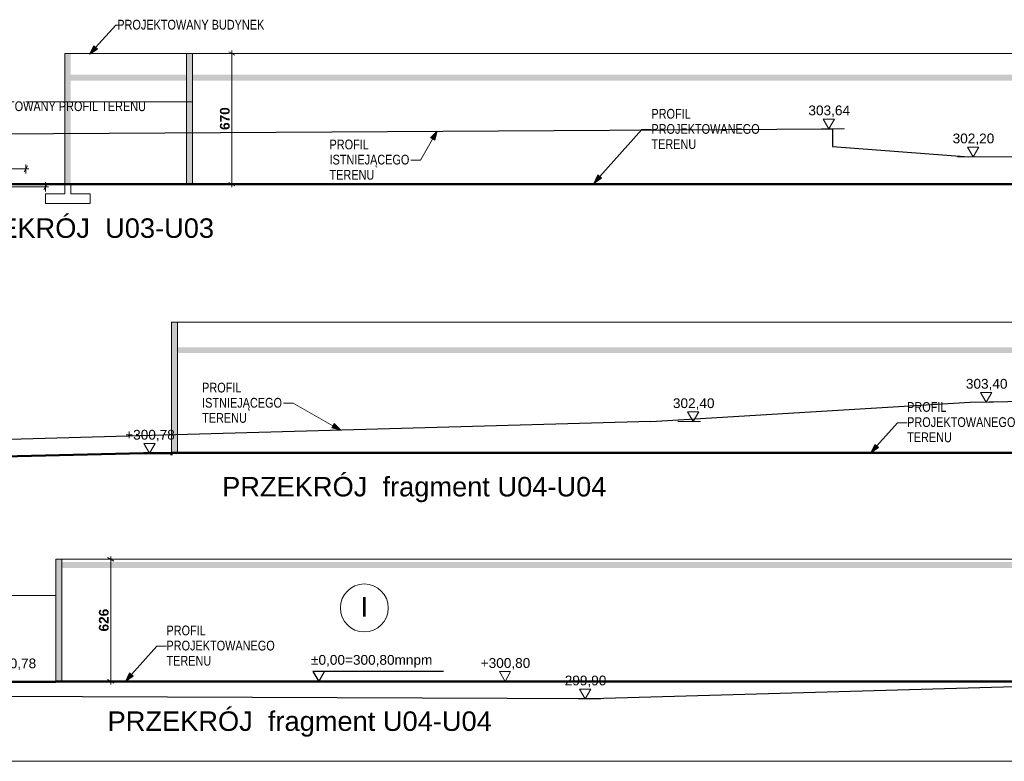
# Model space of a CAD drawing. Header units: centimetres. Extents: x -2.3 to 58.7, y 0.6 to 29.1.
# Tile 2 of 6: x 8 to 28.2, y 0.6 to 15.9. Entities that reach past the tile are written whole.
import ezdxf
from ezdxf.xclip import XClip

# ---------------------------------------------------------------- set-up
doc = ezdxf.new("R2010")
doc.units = ezdxf.units.CM
doc.header["$MEASUREMENT"] = 0
doc.header["$XCLIPFRAME"] = 0
for name, color, linetype, lineweight in [('0_Nr_pióra__1', 7, 'Continuous', 13), ('FORMA - Arch 01 - PZT 2 Budynki_Nr_pióra__141', 7, 'Continuous', 25), ('FORMA - Arch 01 - PZT-5 Opisy ogólne_Nr_pióra__1', 7, 'Continuous', 13), ('FORMA - Arch 01 - PZT-5 Wymiary i opisy_Nr_pióra__242', 7, 'Continuous', 5), ('FORMA - Arch 01 - PZT-5 Wymiary i opisy_Nr_pióra__243', 7, 'Continuous', 13), ('FORMA - Arch 01 - PZT-5 Wymiary_Nr_pióra__20', 1, 'Continuous', 13), ('FORMA - Arch 01 - PZT-5 Wymiary_Nr_pióra__98', 154, 'Continuous', 13), ('FORMA - Arch 04 - Wymiary ogólne_Nr_pióra__98', 154, 'Continuous', 13), ('Nowe_FORMA - Arch 01 - PZT 2 Budynki_Nr_pióra__244', 7, 'Continuous', 18), ('Nowe_FORMA - Arch 01 - PZT 2 Budynki_Nr_pióra__245', 7, 'Continuous', 25), ('Nowe_FORMA - Arch 01 - PZT-3 Ukształtowanie terenu_Nr_pióra__233', 1, 'Continuous', 50), ('Nowe_FORMA - Arch 01 - PZT-3 Ukształtowanie terenu_Nr_pióra__237', 8, 'Continuous', 30), ('Nowe_FORMA - Arch 01 - PZT-5 Opisy ogólne_Nr_pióra__1', 7, 'Continuous', 13), ('Nowe_FORMA - Arch 01 - PZT-5 Wymiary i opisy_Nr_pióra__242', 7, 'Continuous', 5), ('Nowe_FORMA - Arch 01 - PZT-5 Wymiary i opisy_Nr_pióra__243', 7, 'Continuous', 13), ('Nowe_FORMA - Arch 01 - PZT-5 Wymiary_Nr_pióra__20', 1, 'Continuous', 13), ('Nowe_FORMA - Arch 01 - PZT-5 Wymiary_Nr_pióra__98', 154, 'Continuous', 13), ('Nowe_FORMA - Arch 04 - Wymiary ogólne_Nr_pióra__98', 154, 'Continuous', 13)]:
    doc.layers.add(name, color=color, linetype=linetype, lineweight=lineweight)
for name, color, linetype in [('FORMA - Arch 01 - 820-G Rysunki Obrazki', 7, 'Continuous'), ('FORMA - Arch 01 - PZT-5 Wymiary i opisy', 7, 'Continuous'), ('Nowe_FORMA - Arch 01 - PZT 2 Budynki', 7, 'Continuous'), ('Nowe_FORMA - Arch 01 - PZT-5 Wymiary i opisy', 7, 'Continuous')]:
    doc.layers.add(name, color=color, linetype=linetype)
doc.styles.add('STYL_AUTOMATYCZNY_10', font='arial.ttf')
doc.styles.add('STYL_AUTOMATYCZNY_2', font='arial.ttf')
doc.styles.add('STYL_AUTOMATYCZNY_6', font='arial.ttf')
doc.styles.add('STYL_AUTOMATYCZNY_8', font='arial.ttf', dxfattribs={"width": 0.8})

# ---------------------------------------------------------------- blocks, each defined once
blk = doc.blocks.new('Rysunek_4_4', base_point=(-73.853, 12.496))
at = {"layer": 'FORMA - Arch 01 - PZT-5 Wymiary i opisy', "linetype": 'Continuous', "lineweight": 0, "true_color": 0x000000}
for points in [[(16.573, 13.583), (16.437, 13.446), (16.524, 13.396)], [(19.789, 12.511), (19.95, 12.618), (19.875, 12.684)]]:
    blk.add_hatch(color=18, dxfattribs=at).paths.add_polyline_path(points)
at = {"layer": 'Nowe_FORMA - Arch 01 - PZT 2 Budynki', "linetype": 'Continuous', "lineweight": 0, "true_color": 0x000000}
for points in [[(8.932, 15.178), (8.932, 12.496), (9.052, 12.496), (9.052, 15.178)], [(11.431, 15.178), (11.431, 12.496), (11.551, 12.496), (11.551, 15.178)], [(9.052, 14.746), (9.052, 14.621), (37.491, 14.621), (37.491, 14.746)]]:
    blk.add_hatch(color=18, dxfattribs=at).paths.add_polyline_path(points)
at = {"layer": 'Nowe_FORMA - Arch 01 - PZT-5 Wymiary i opisy', "linetype": 'Continuous', "lineweight": 0, "true_color": 0x000000}
blk.add_hatch(color=18, dxfattribs=at).paths.add_polyline_path([(9.438, 15.163), (9.601, 15.268), (9.527, 15.335)])
at = {"layer": 'FORMA - Arch 01 - PZT-5 Wymiary i opisy_Nr_pióra__242', "color": 7, "linetype": 'Continuous', "lineweight": 5, "ltscale": 10}
for p, q in [((16.573, 13.583), (16.437, 13.446)), ((16.573, 13.583), (16.524, 13.396)), ((16.524, 13.396), (16.437, 13.446)), ((19.789, 12.511), (19.875, 12.684)), ((19.789, 12.511), (19.95, 12.618)), ((19.875, 12.684), (19.95, 12.618))]:
    blk.add_line(p, q, dxfattribs=at)
at = {"layer": 'FORMA - Arch 01 - PZT-5 Wymiary i opisy_Nr_pióra__243', "color": 7, "linetype": 'Continuous', "lineweight": 13, "ltscale": 10}
for p, q in [((19.912, 12.651), (20.772, 13.618)), ((20.772, 13.618), (20.972, 13.618)), ((16.481, 13.421), (16.235, 12.988)), ((16.235, 12.988), (16.035, 12.988))]:
    blk.add_line(p, q, dxfattribs=at)
at = {"layer": 'Nowe_FORMA - Arch 01 - PZT 2 Budynki_Nr_pióra__244', "color": 7, "linetype": 'Continuous', "lineweight": 18, "ltscale": 10, "flags": 128}
for points in [[(8.934, 15.178), (8.934, 12.496)], [(41.951, 15.178), (8.934, 15.178)], [(11.431, 15.178), (11.431, 12.496)], [(11.551, 12.496), (11.551, 15.178)], [(8.132, 14.185), (11.551, 14.185)], [(8.934, 12.496), (8.934, 12.296)], [(9.054, 12.496), (9.054, 12.296)], [(8.934, 12.296), (8.534, 12.296), (8.534, 12.096), (8.934, 12.096)], [(9.054, 12.296), (9.454, 12.296), (9.454, 12.096), (9.054, 12.096)], [(8.934, 12.096), (9.054, 12.096)]]:
    blk.add_lwpolyline(points, dxfattribs=at)
at = {"layer": 'Nowe_FORMA - Arch 01 - PZT-3 Ukształtowanie terenu_Nr_pióra__233', "color": 1, "linetype": 'Continuous', "lineweight": 50, "ltscale": 10}
for p, q in [((8.113, 12.496), (7.78, 12.496)), ((11.431, 12.496), (8.113, 12.496)), ((42.751, 12.496), (11.431, 12.496))]:
    blk.add_line(p, q, dxfattribs=at)
at = {"layer": 'Nowe_FORMA - Arch 01 - PZT-3 Ukształtowanie terenu_Nr_pióra__237', "color": 8, "linetype": 'Continuous', "lineweight": 30, "ltscale": 10}
for p, q in [((5.01, 13.512), (24.687, 13.633)), ((24.687, 13.633), (24.687, 13.268)), ((24.687, 13.268), (27.487, 13.057)), ((27.487, 13.057), (43.341, 13.177))]:
    blk.add_line(p, q, dxfattribs=at)
at = {"layer": 'Nowe_FORMA - Arch 01 - PZT-5 Wymiary i opisy_Nr_pióra__242', "color": 7, "linetype": 'Continuous', "lineweight": 5, "ltscale": 10}
for p, q in [((9.438, 15.163), (9.527, 15.335)), ((9.438, 15.163), (9.601, 15.268)), ((9.527, 15.335), (9.601, 15.268))]:
    blk.add_line(p, q, dxfattribs=at)
at = {"layer": 'Nowe_FORMA - Arch 01 - PZT-5 Wymiary i opisy_Nr_pióra__243', "color": 7, "linetype": 'Continuous', "lineweight": 13, "ltscale": 10}
for p, q in [((9.564, 15.301), (9.98, 15.758)), ((9.98, 15.758), (10.08, 15.758))]:
    blk.add_line(p, q, dxfattribs=at)
at = {"layer": 'Nowe_FORMA - Arch 01 - PZT-5 Wymiary_Nr_pióra__98', "color": 154, "linetype": 'Continuous', "lineweight": 13, "ltscale": 10}
for p, q in [((24.615, 13.633), (24.499, 13.833)), ((24.499, 13.833), (24.731, 13.833)), ((24.731, 13.833), (24.615, 13.633)), ((24.615, 13.633), (24.465, 13.633)), ((24.615, 13.633), (24.935, 13.633)), ((27.574, 13.057), (27.458, 13.257)), ((27.458, 13.257), (27.69, 13.257)), ((27.69, 13.257), (27.574, 13.057)), ((27.574, 13.057), (27.254, 13.057)), ((27.574, 13.057), (27.724, 13.057))]:
    blk.add_line(p, q, dxfattribs=at)
at = {"layer": 'Nowe_FORMA - Arch 04 - Wymiary ogólne_Nr_pióra__98', "color": 154, "linetype": 'Continuous', "lineweight": 13, "ltscale": 10}
for p, q in [((12.452, 15.178), (12.264, 15.178)), ((12.42, 15.141), (12.295, 15.214)), ((12.358, 15.178), (12.358, 15.239)), ((12.358, 12.496), (12.358, 15.178)), ((6.602, 12.809), (8.132, 12.809)), ((8.096, 12.746), (8.168, 12.871)), ((8.132, 12.715), (8.132, 12.902)), ((8.132, 12.809), (8.193, 12.809)), ((8.534, 12.347), (8.534, 12.534)), ((12.295, 12.533), (12.42, 12.46)), ((6.603, 12.441), (8.534, 12.441)), ((8.498, 12.378), (8.57, 12.503)), ((8.534, 12.441), (8.595, 12.441)), ((12.452, 12.496), (12.264, 12.496)), ((12.358, 12.435), (12.358, 12.496))]:
    blk.add_line(p, q, dxfattribs=at)
at = {"layer": 'FORMA - Arch 01 - PZT-5 Opisy ogólne_Nr_pióra__1', "color": 7, "linetype": 'Continuous', "lineweight": 13, "insert": (6.468, 11.591), "char_height": 0.4, "attachment_point": 4, "style": 'STYL_AUTOMATYCZNY_2'}
blk.add_mtext('\\A1;{\\pql;\\fArial|b0|i0|c238|p0;\\W1.000000;PRZEKRÓJ  U0\\fArial|b0|i0|c238|p0;\\W1.000000;3\\fArial|b0|i0|c238|p0;\\W1.000000;-U0\\fArial|b0|i0|c238|p0;\\W1.000000;3}', dxfattribs=at)
at = {"layer": 'FORMA - Arch 01 - PZT-5 Wymiary i opisy_Nr_pióra__243', "color": 7, "linetype": 'Continuous', "lineweight": 13, "char_height": 0.2, "attachment_point": 6, "style": 'STYL_AUTOMATYCZNY_8'}
for s, insert in [('\\A1;{\\pqr;\\fArial|b0|i0|c238|p0;\\W0.800000;PROJEKTOWANY BUDYNEK}', (13.026, 15.768)), ('\\A1;{\\pqr;\\fArial|b0|i0|c238|p0;\\W0.800000;PROJEKTOWANY PROFIL TERENU}', (10.597, 14.094))]:
    blk.add_mtext(s, dxfattribs=dict(at, insert=insert))
at = {"layer": 'FORMA - Arch 01 - PZT-5 Wymiary i opisy_Nr_pióra__243', "color": 7, "linetype": 'Continuous', "lineweight": 13, "char_height": 0.2, "attachment_point": 4, "line_spacing_factor": 0.933265, "style": 'STYL_AUTOMATYCZNY_8'}
for s, insert in [('\\A1;{\\pql;\\fArial|b0|i0|c238|p0;\\W0.800000;PROFIL \\P\\pql;\\fArial|b0|i0|c238|p0;\\W0.800000;PROJEKTOWANEGO\\fArial|b0|i0|c238|p0;\\W0.800000; \\P\\pql;\\fArial|b0|i0|c238|p0;\\W0.800000;TERENU}', (20.972, 13.628)), ('\\A1;{\\pql;\\fArial|b0|i0|c238|p0;\\W0.800000;PROFIL \\P\\pql;\\fArial|b0|i0|c238|p0;\\W0.800000;ISTNIEJĄCEGO \\P\\pql;\\fArial|b0|i0|c238|p0;\\W0.800000;TERENU}', (14.365, 12.998))]:
    blk.add_mtext(s, dxfattribs=dict(at, insert=insert))
at = {"layer": 'FORMA - Arch 01 - PZT-5 Wymiary_Nr_pióra__98', "color": 154, "linetype": 'Continuous', "lineweight": 13, "char_height": 0.2, "width": 0.83893, "attachment_point": 7, "style": 'STYL_AUTOMATYCZNY_6'}
for s, insert in [('\\A1;{\\pql;\\fArial|b0|i0|c238|p0;\\W1.000000;303,64}', (24.195, 13.873)), ('\\A1;{\\pql;\\fArial|b0|i0|c238|p0;\\W1.000000;302,20}', (27.155, 13.297))]:
    blk.add_mtext(s, dxfattribs=dict(at, insert=insert))
at = {"layer": 'FORMA - Arch 04 - Wymiary ogólne_Nr_pióra__98', "color": 154, "linetype": 'Continuous', "lineweight": 13, "insert": (12.318, 13.608), "char_height": 0.2, "width": 0.45763, "attachment_point": 7, "rotation": 90, "style": 'STYL_AUTOMATYCZNY_10'}
blk.add_mtext('\\A1;{\\pql;\\fArial|b1|i0|c238|p0;\\W1.000000;670}', dxfattribs=at)
blk = doc.blocks.new('Rysunek_5_5', base_point=(-163.822, 6.983))
at = {"layer": 'FORMA - Arch 01 - PZT-5 Wymiary i opisy', "linetype": 'Continuous', "lineweight": 0, "true_color": 0x000000}
for points in [[(14.596, 7.445), (14.458, 7.58), (14.409, 7.493)], [(25.473, 6.983), (25.634, 7.089), (25.559, 7.155)]]:
    blk.add_hatch(color=18, dxfattribs=at).paths.add_polyline_path(points)
at = {"layer": 'Nowe_FORMA - Arch 01 - PZT 2 Budynki', "linetype": 'Continuous', "lineweight": 0, "true_color": 0x000000}
for points in [[(11.122, 6.983), (11.242, 6.983), (11.242, 9.664), (11.122, 9.664)], [(32.243, 9.145), (11.242, 9.145), (11.242, 9.029), (32.243, 9.029)]]:
    blk.add_hatch(color=18, dxfattribs=at).paths.add_polyline_path(points)
at = {"layer": 'FORMA - Arch 01 - PZT-5 Wymiary i opisy_Nr_pióra__242', "color": 7, "linetype": 'Continuous', "lineweight": 5, "ltscale": 10}
for p, q in [((14.409, 7.493), (14.458, 7.58)), ((14.596, 7.445), (14.409, 7.493)), ((14.596, 7.445), (14.458, 7.58)), ((25.473, 6.983), (25.559, 7.155)), ((25.473, 6.983), (25.634, 7.089)), ((25.559, 7.155), (25.634, 7.089))]:
    blk.add_line(p, q, dxfattribs=at)
at = {"layer": 'FORMA - Arch 01 - PZT-5 Wymiary i opisy_Nr_pióra__243', "color": 7, "linetype": 'Continuous', "lineweight": 13, "ltscale": 10}
for p, q in [((13.621, 7.998), (13.421, 7.998)), ((14.434, 7.537), (13.621, 7.998)), ((25.597, 7.122), (26.021, 7.6)), ((26.021, 7.6), (26.221, 7.6))]:
    blk.add_line(p, q, dxfattribs=at)
at = {"layer": 'Nowe_FORMA - Arch 01 - PZT 2 Budynki_Nr_pióra__244', "color": 7, "linetype": 'Continuous', "lineweight": 18, "ltscale": 10, "flags": 128}
for points in [[(11.122, 6.983), (11.122, 9.664)], [(43.263, 9.664), (11.122, 9.664)], [(11.242, 9.664), (11.242, 6.983)]]:
    blk.add_lwpolyline(points, dxfattribs=at)
at = {"layer": 'Nowe_FORMA - Arch 01 - PZT-3 Ukształtowanie terenu_Nr_pióra__233', "color": 1, "linetype": 'Continuous', "lineweight": 50, "ltscale": 10}
for p, q in [((7.674, 6.904), (10.547, 6.975)), ((10.547, 6.975), (11.122, 6.975)), ((44.063, 6.983), (11.122, 6.983)), ((11.122, 6.935), (11.122, 6.975))]:
    blk.add_line(p, q, dxfattribs=at)
at = {"layer": 'Nowe_FORMA - Arch 01 - PZT-3 Ukształtowanie terenu_Nr_pióra__237', "color": 8, "linetype": 'Continuous', "lineweight": 30, "ltscale": 10}
for p, q in [((27.515, 8.021), (39.318, 8.223)), ((20.957, 7.623), (27.515, 8.021)), ((20.957, 7.623), (1.693, 7.083))]:
    blk.add_line(p, q, dxfattribs=at)
at = {"layer": 'Nowe_FORMA - Arch 01 - PZT-5 Wymiary_Nr_pióra__20', "color": 1, "linetype": 'Continuous', "lineweight": 13, "ltscale": 10}
for p, q in [((10.671, 6.975), (10.555, 7.175)), ((10.555, 7.175), (10.787, 7.175)), ((10.787, 7.175), (10.671, 6.975)), ((10.671, 6.975), (10.521, 6.975)), ((10.671, 6.975), (10.991, 6.975))]:
    blk.add_line(p, q, dxfattribs=at)
at = {"layer": 'Nowe_FORMA - Arch 01 - PZT-5 Wymiary_Nr_pióra__98', "color": 154, "linetype": 'Continuous', "lineweight": 13, "ltscale": 10}
for p, q in [((27.846, 8.021), (27.73, 8.221)), ((27.73, 8.221), (27.962, 8.221)), ((27.962, 8.221), (27.846, 8.021)), ((27.846, 8.021), (27.526, 8.021)), ((27.846, 8.021), (27.996, 8.021)), ((21.832, 7.623), (21.716, 7.823)), ((21.716, 7.823), (21.948, 7.823)), ((21.948, 7.823), (21.832, 7.623)), ((21.832, 7.623), (21.512, 7.623)), ((21.832, 7.623), (21.982, 7.623))]:
    blk.add_line(p, q, dxfattribs=at)
at = {"layer": 'FORMA - Arch 01 - PZT-5 Opisy ogólne_Nr_pióra__1', "color": 7, "linetype": 'Continuous', "lineweight": 13, "insert": (12.161, 6.226), "char_height": 0.4, "attachment_point": 4, "style": 'STYL_AUTOMATYCZNY_2'}
blk.add_mtext('\\A1;{\\pql;\\fArial|b0|i0|c238|p0;\\W1.000000;PRZEKRÓJ  \\fArial|b0|i0|c238|p0;\\W1.000000;fragment \\fArial|b0|i0|c238|p0;\\W1.000000;U04-U04}', dxfattribs=at)
at = {"layer": 'FORMA - Arch 01 - PZT-5 Wymiary i opisy_Nr_pióra__243', "color": 7, "linetype": 'Continuous', "lineweight": 13, "char_height": 0.2, "attachment_point": 4, "line_spacing_factor": 0.933265, "style": 'STYL_AUTOMATYCZNY_8'}
for s, insert in [('\\A1;{\\pql;\\fArial|b0|i0|c238|p0;\\W0.800000;PROFIL \\P\\pql;\\fArial|b0|i0|c238|p0;\\W0.800000;ISTNIEJĄCEGO \\P\\pql;\\fArial|b0|i0|c238|p0;\\W0.800000;TERENU}', (11.75, 8.007)), ('\\A1;{\\pql;\\fArial|b0|i0|c238|p0;\\W0.800000;PROFIL \\P\\pql;\\fArial|b0|i0|c238|p0;\\W0.800000;PROJEKTOWANEGO\\fArial|b0|i0|c238|p0;\\W0.800000; \\P\\pql;\\fArial|b0|i0|c238|p0;\\W0.800000;TERENU}', (26.221, 7.61))]:
    blk.add_mtext(s, dxfattribs=dict(at, insert=insert))
at = {"layer": 'FORMA - Arch 01 - PZT-5 Wymiary_Nr_pióra__20', "color": 1, "linetype": 'Continuous', "lineweight": 13, "insert": (10.171, 7.215), "char_height": 0.2, "width": 0.99911, "attachment_point": 7, "style": 'STYL_AUTOMATYCZNY_6'}
blk.add_mtext('\\A1;{\\pql;\\fArial|b0|i0|c238|p0;\\W1.000000;+300,78}', dxfattribs=at)
at = {"layer": 'FORMA - Arch 01 - PZT-5 Wymiary_Nr_pióra__98', "color": 154, "linetype": 'Continuous', "lineweight": 13, "char_height": 0.2, "width": 0.83893, "attachment_point": 7, "style": 'STYL_AUTOMATYCZNY_6'}
for s, insert in [('\\A1;{\\pql;\\fArial|b0|i0|c238|p0;\\W1.000000;303,40}', (27.427, 8.261)), ('\\A1;{\\pql;\\fArial|b0|i0|c238|p0;\\W1.000000;302,40}', (21.413, 7.863))]:
    blk.add_mtext(s, dxfattribs=dict(at, insert=insert))
blk = doc.blocks.new('Rysunek_6_6', base_point=(-129.399, 2.29))
at = {"layer": 'FORMA - Arch 01 - PZT-5 Wymiary i opisy', "linetype": 'Continuous', "lineweight": 0, "true_color": 0x000000}
blk.add_hatch(color=18, dxfattribs=at).paths.add_polyline_path([(10.176, 2.29), (10.337, 2.396), (10.262, 2.463)])
at = {"layer": 'Nowe_FORMA - Arch 01 - PZT 2 Budynki', "linetype": 'Continuous', "lineweight": 0, "true_color": 0x000000}
for points in [[(8.869, 2.29), (8.869, 4.795), (8.749, 4.795), (8.749, 2.29)], [(8.869, 4.614), (36.621, 4.614), (36.621, 4.739), (8.869, 4.739)]]:
    blk.add_hatch(color=18, dxfattribs=at).paths.add_polyline_path(points)
at = {"layer": 'FORMA - Arch 01 - PZT-5 Wymiary i opisy_Nr_pióra__242', "color": 7, "linetype": 'Continuous', "lineweight": 5, "ltscale": 10}
for p, q in [((10.176, 2.29), (10.262, 2.463)), ((10.262, 2.463), (10.337, 2.396)), ((10.176, 2.29), (10.337, 2.396))]:
    blk.add_line(p, q, dxfattribs=at)
at = {"layer": 'FORMA - Arch 01 - PZT-5 Wymiary i opisy_Nr_pióra__243', "color": 7, "linetype": 'Continuous', "lineweight": 13, "ltscale": 10}
for p, q in [((10.3, 2.43), (10.818, 3.013)), ((10.818, 3.013), (11.018, 3.013))]:
    blk.add_line(p, q, dxfattribs=at)
at = {"layer": 'FORMA - Arch 01 - PZT-5 Wymiary_Nr_pióra__20', "color": 1, "linetype": 'Continuous', "lineweight": 13, "ltscale": 10}
for p, q in [((17.967, 2.29), (17.851, 2.49)), ((17.851, 2.49), (18.083, 2.49)), ((18.083, 2.49), (17.967, 2.29)), ((17.967, 2.29), (17.647, 2.29)), ((17.967, 2.29), (18.117, 2.29))]:
    blk.add_line(p, q, dxfattribs=at)
at = {"layer": 'Nowe_FORMA - Arch 01 - PZT 2 Budynki_Nr_pióra__244', "color": 7, "linetype": 'Continuous', "lineweight": 18, "ltscale": 10, "flags": 128}
for points in [[(8.749, 2.29), (8.749, 4.795)], [(36.741, 4.795), (8.749, 4.795)], [(8.869, 4.795), (8.869, 2.29)], [(8.749, 4.052), (7.785, 4.052), (7.785, 2.337)]]:
    blk.add_lwpolyline(points, dxfattribs=at)
at = {"layer": 'Nowe_FORMA - Arch 01 - PZT 2 Budynki_Nr_pióra__245', "color": 7, "linetype": 'Continuous', "lineweight": 25, "ltscale": 10}
for p, q in [((16.702, 2.496), (14.025, 2.496)), ((14.025, 2.496), (14.145, 2.29)), ((14.145, 2.29), (14.264, 2.496))]:
    blk.add_line(p, q, dxfattribs=at)
at = {"layer": 'Nowe_FORMA - Arch 01 - PZT-3 Ukształtowanie terenu_Nr_pióra__233', "color": 1, "linetype": 'Continuous', "lineweight": 50, "ltscale": 10}
for p, q in [((8.749, 2.282), (7.753, 2.282)), ((36.621, 2.29), (8.749, 2.29))]:
    blk.add_line(p, q, dxfattribs=at)
at = {"layer": 'Nowe_FORMA - Arch 01 - PZT-3 Ukształtowanie terenu_Nr_pióra__237', "color": 8, "linetype": 'Continuous', "lineweight": 30, "ltscale": 10}
for p, q in [((46.007, 2.668), (19.756, 1.931)), ((19.756, 1.931), (6.294, 1.985))]:
    blk.add_line(p, q, dxfattribs=at)
at = {"layer": 'Nowe_FORMA - Arch 01 - PZT-5 Opisy ogólne_Nr_pióra__1', "color": 7, "linetype": 'Continuous', "lineweight": 13, "ltscale": 10}
blk.add_circle((15.079, 3.797), 0.492, dxfattribs=at)
at = {"layer": 'Nowe_FORMA - Arch 01 - PZT-5 Wymiary_Nr_pióra__98', "color": 154, "linetype": 'Continuous', "lineweight": 13, "ltscale": 10}
for p, q in [((19.613, 1.931), (19.497, 2.131)), ((19.497, 2.131), (19.729, 2.131)), ((19.729, 2.131), (19.613, 1.931)), ((19.613, 1.931), (19.463, 1.931)), ((19.613, 1.931), (19.933, 1.931))]:
    blk.add_line(p, q, dxfattribs=at)
at = {"layer": 'Nowe_FORMA - Arch 04 - Wymiary ogólne_Nr_pióra__98', "color": 154, "linetype": 'Continuous', "lineweight": 13, "ltscale": 10}
for p, q in [((9.874, 4.795), (9.874, 4.856)), ((9.967, 4.795), (9.78, 4.795)), ((9.936, 4.759), (9.811, 4.831)), ((9.874, 2.29), (9.874, 4.795)), ((9.967, 2.29), (9.78, 2.29)), ((9.811, 2.326), (9.936, 2.254)), ((9.874, 2.229), (9.874, 2.29))]:
    blk.add_line(p, q, dxfattribs=at)
at = {"layer": 'FORMA - Arch 01 - PZT 2 Budynki_Nr_pióra__141', "color": 7, "linetype": 'Continuous', "lineweight": 25, "insert": (13.985, 2.701), "char_height": 0.2, "attachment_point": 4, "style": 'STYL_AUTOMATYCZNY_2'}
blk.add_mtext('\\A1;{\\pql;\\fArial|b0|i0|c238|p0;\\W1.000000;±0,00=300,\\fArial|b0|i0|c238|p0;\\W1.000000;8\\fArial|b0|i0|c238|p0;\\W1.000000;0mnpm}', dxfattribs=at)
at = {"layer": 'FORMA - Arch 01 - PZT-5 Opisy ogólne_Nr_pióra__1', "color": 7, "linetype": 'Continuous', "lineweight": 13, "char_height": 0.4, "attachment_point": 4, "style": 'STYL_AUTOMATYCZNY_2'}
for s, insert in [('\\A1;{\\pql;\\fArial|b0|i0|c238|p0;\\W1.000000;I}', (15.003, 3.82)), ('\\A1;{\\pql;\\fArial|b0|i0|c238|p0;\\W1.000000;PRZEKRÓJ  \\fArial|b0|i0|c238|p0;\\W1.000000;fragment \\fArial|b0|i0|c238|p0;\\W1.000000;U04-U04}', (9.809, 1.413))]:
    blk.add_mtext(s, dxfattribs=dict(at, insert=insert))
at = {"layer": 'FORMA - Arch 01 - PZT-5 Wymiary i opisy_Nr_pióra__243', "color": 7, "linetype": 'Continuous', "lineweight": 13, "insert": (11.018, 3.023), "char_height": 0.2, "attachment_point": 4, "line_spacing_factor": 0.933265, "style": 'STYL_AUTOMATYCZNY_8'}
blk.add_mtext('\\A1;{\\pql;\\fArial|b0|i0|c238|p0;\\W0.800000;PROFIL \\P\\pql;\\fArial|b0|i0|c238|p0;\\W0.800000;PROJEKTOWANEGO\\fArial|b0|i0|c238|p0;\\W0.800000; \\P\\pql;\\fArial|b0|i0|c238|p0;\\W0.800000;TERENU}', dxfattribs=at)
at = {"layer": 'FORMA - Arch 01 - PZT-5 Wymiary_Nr_pióra__20', "color": 1, "linetype": 'Continuous', "lineweight": 13, "char_height": 0.2, "width": 0.99911, "attachment_point": 7, "style": 'STYL_AUTOMATYCZNY_6'}
for s, insert in [('\\A1;{\\pql;\\fArial|b0|i0|c238|p0;\\W1.000000;+300,78}', (7.326, 2.522)), ('\\A1;{\\pql;\\fArial|b0|i0|c238|p0;\\W1.000000;+300,80}', (17.468, 2.53))]:
    blk.add_mtext(s, dxfattribs=dict(at, insert=insert))
at = {"layer": 'FORMA - Arch 01 - PZT-5 Wymiary_Nr_pióra__98', "color": 154, "linetype": 'Continuous', "lineweight": 13, "insert": (19.193, 2.171), "char_height": 0.2, "width": 0.83893, "attachment_point": 7, "style": 'STYL_AUTOMATYCZNY_6'}
blk.add_mtext('\\A1;{\\pql;\\fArial|b0|i0|c238|p0;\\W1.000000;299,90}', dxfattribs=at)
at = {"layer": 'FORMA - Arch 04 - Wymiary ogólne_Nr_pióra__98', "color": 154, "linetype": 'Continuous', "lineweight": 13, "insert": (9.834, 3.314), "char_height": 0.2, "width": 0.45763, "attachment_point": 7, "rotation": 90, "style": 'STYL_AUTOMATYCZNY_10'}
blk.add_mtext('\\A1;{\\pql;\\fArial|b1|i0|c238|p0;\\W1.000000;626}', dxfattribs=at)

msp = doc.modelspace()

# ---------------------------------------------------------------- linework, layer by layer
at = {"layer": '0_Nr_pióra__1', "color": 7, "linetype": 'Continuous', "lineweight": 13, "ltscale": 10}
msp.add_line((0.843, 0.649), (58.732, 0.649), dxfattribs=at)

# ---------------------------------------------------------------- block references
at = {"layer": 'FORMA - Arch 01 - 820-G Rysunki Obrazki', "color": 7, "linetype": 'Continuous', "lineweight": 13, "ltscale": 10}
ref = msp.add_blockref('Rysunek_4_4', (-73.853, 12.496), dxfattribs=at)
XClip(ref).set_block_clipping_path([(1.3528934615, 11.0000123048), (47.0061828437, 17.3407838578)])
ref = msp.add_blockref('Rysunek_5_5', (-163.822, 6.983), dxfattribs=at)
XClip(ref).set_block_clipping_path([(1.6925610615, 5.1865542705), (47.0061828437, 11.5858069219)])
ref = msp.add_blockref('Rysunek_6_6', (-129.399, 2.29), dxfattribs=at)
XClip(ref).set_block_clipping_path([(-2.3009265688, 0.4939271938), (46.0069807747, 7.1050653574)])

doc.saveas('drawing.dxf')
